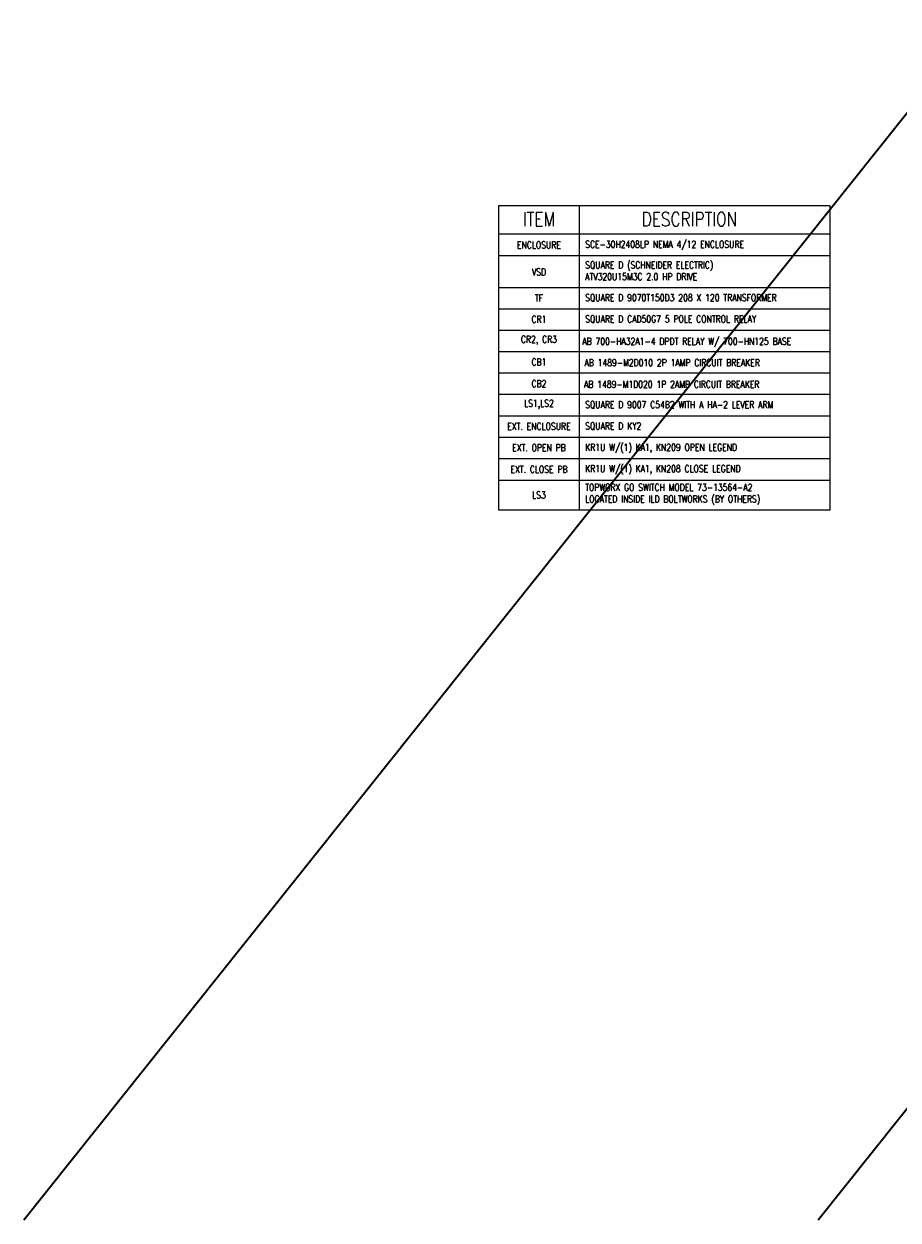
# Model space of a CAD drawing. Header units: inches. Extents: x 135.2 to 208.4, y 23.7 to 48.7.
# Tile 1 of 5: x 135.2 to 150.9, y 23.7 to 45.1. Entities that reach past the tile are written whole.
import ezdxf

# ---------------------------------------------------------------- set-up
doc = ezdxf.new("R2010")
doc.units = ezdxf.units.IN
doc.header["$MEASUREMENT"] = 0
doc.layers.add('E-ANNO-TEXT', color=2, linetype='Continuous', lineweight=25)
doc.layers.add('E-DETL-GRPH', color=3, linetype='Continuous', lineweight=35)
doc.styles.add('Annotative', font='romans.shx', dxfattribs={"width": 0.8})

msp = doc.modelspace()

# ---------------------------------------------------------------- linework, layer by layer
at = {"layer": 'E-ANNO-TEXT', "lineweight": -3}
msp.add_line((149.642, 38.468), (143.717, 38.468), dxfattribs=at)
msp.add_lwpolyline([(149.642, 36.407), (149.642, 41.839), (143.717, 41.839), (143.717, 36.407)], close=True, dxfattribs=at)
for points in [[(145.157, 41.839), (145.157, 36.407)], [(149.642, 41.329), (143.717, 41.329)], [(149.642, 40.946), (143.717, 40.946)], [(143.717, 40.381), (149.642, 40.381)], [(143.717, 39.998), (149.642, 39.998)], [(143.717, 39.616), (149.642, 39.616)], [(143.717, 39.234), (149.642, 39.234)], [(143.717, 38.852), (149.642, 38.852)], [(143.717, 38.086), (149.642, 38.086)], [(143.717, 37.704), (149.642, 37.704)], [(143.717, 37.322), (149.642, 37.322)], [(143.717, 36.938), (149.642, 36.938)]]:
    msp.add_lwpolyline(points, dxfattribs=at)
at = {"layer": 'E-DETL-GRPH'}
for p, q in [((152.28, 45.088), (135.236, 23.715)), ((166.471, 45.088), (149.427, 23.715))]:
    msp.add_line(p, q, dxfattribs=at)

# ---------------------------------------------------------------- texts
at = {"layer": 'E-ANNO-TEXT', "lineweight": -3, "style": 'Annotative'}
for s, insert, char_height, attachment_point in [('ITEM', (144.437, 41.474), 0.25, 8), ('DESCRIPTION', (146.273, 41.474), 0.25, 7), ('ENCLOSURE', (144.437, 41.076), 0.125, 8), ('SCE-30H2408LP NEMA 4/12 ENCLOSURE', (145.263, 41.047), 0.125, 7), ('VSD', (144.437, 40.593), 0.125, 8), ('TF', (144.437, 40.13), 0.125, 8), ('SQUARE D 9070T150D3 208 X 120 TRANSFORMER', (145.263, 40.125), 0.125, 7), ('CR1', (144.437, 39.746), 0.125, 8), ('SQUARE D CAD50G7 5 POLE CONTROL RELAY', (145.263, 39.741), 0.125, 7), ('CR2, CR3', (144.437, 39.354), 0.125, 8), ('AB 700-HA32A1-4 DPDT RELAY W/ 700-HN125 BASE', (145.212, 39.311), 0.125, 7), ('CB1', (144.437, 38.982), 0.125, 8), ('AB 1489-M2D010 2P 1AMP CIRCUIT BREAKER', (145.25, 38.971), 0.125, 7), ('CB2', (144.437, 38.6), 0.125, 8), ('AB 1489-M1D020 1P 2AMP CIRCUIT BREAKER', (145.242, 38.584), 0.125, 7), ('LS1,LS2', (144.437, 38.206), 0.125, 8), ('SQUARE D 9007 C54B2 WITH A HA-2 LEVER ARM', (145.263, 38.211), 0.125, 7), ('EXT. ENCLOSURE', (144.437, 37.834), 0.125, 8), ('SQUARE D KY2', (145.263, 37.829), 0.125, 7), ('EXT. OPEN PB', (144.437, 37.452), 0.125, 8), ('KR1U W/(1) KA1, KN209 OPEN LEGEND', (145.263, 37.421), 0.125, 7), ('EXT. CLOSE PB', (144.437, 37.068), 0.125, 8), ('KR1U W/(1) KA1, KN208 CLOSE LEGEND', (145.263, 37.038), 0.125, 7), ('LS3', (144.437, 36.61), 0.125, 8)]:
    msp.add_mtext(s, dxfattribs=dict(at, insert=insert, char_height=char_height, attachment_point=attachment_point))
at = {"layer": 'E-ANNO-TEXT', "lineweight": -3, "char_height": 0.125, "attachment_point": 1, "style": 'Annotative'}
for s, insert, width in [('SQUARE D (SCHNEIDER ELECTRIC) ATV320U15M3C 2.0 HP DRIVE', (145.263, 40.84), 3.5314), ('TOPWORX GO SWITCH MODEL 73-13564-A2 LOCATED INSIDE ILD BOLTWORKS (BY OTHERS)', (145.263, 36.869), 3.56383)]:
    msp.add_mtext(s, dxfattribs=dict(at, insert=insert, width=width))

doc.saveas('drawing.dxf')
